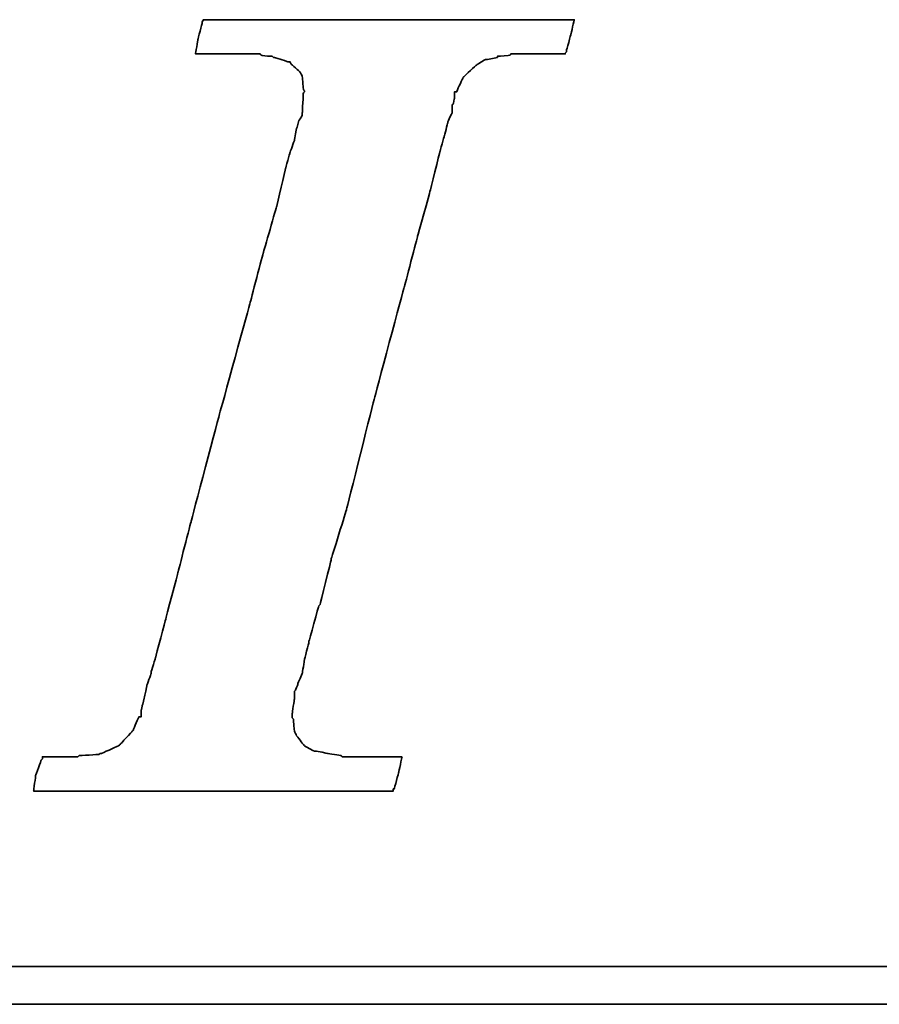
# Model space of a CAD drawing. Header units: millimetres. Extents: x 245 to 557, y 190 to 283.
# Tile 33 of 53: x 479.19 to 481.15, y 219.26 to 221.5. Entities that reach past the tile are written whole.
import ezdxf

# ---------------------------------------------------------------- set-up
doc = ezdxf.new("R2010")
doc.units = ezdxf.units.MM
doc.layers.add('DIM', color=4, linetype='Continuous')
doc.layers.add('layer 1', color=7, linetype='Continuous')

# ---------------------------------------------------------------- blocks, each defined once
blk = doc.blocks.new('TBI MOTION logo(完整正式版)')
at = {"layer": 'layer 1', "color": 22, "lineweight": 35}
for points, knots in [([(-40.59125, -7.94375), (-40.59125, -7.94375), (-40.97375, -7.94375), (-40.97375, -7.94375), (-40.97375, -7.94375), (-40.97375, -7.94375), (-41.38125, -7.94375), (-41.38125, -7.94375), (-41.38125, -7.94375), (-41.38125, -7.94375), (-41.54875, -7.94375), (-41.54875, -7.94375), (-41.54875, -7.94375), (-41.54875, -7.94375), (-41.59875, -7.94375), (-41.59875, -7.94375), (-41.59875, -7.94375), (-41.59875, -7.94375), (-41.88375, -7.94375), (-41.88375, -7.94375), (-41.88375, -7.94375), (-41.88375, -7.94375), (-41.90875, -7.91875), (-41.90875, -7.91875), (-41.90875, -7.91875), (-41.90875, -7.91875), (-42.19875, -7.87125), (-42.19875, -7.87125), (-42.19875, -7.87125), (-42.19875, -7.87125), (-42.43875, -7.82375), (-42.43875, -7.82375), (-42.43875, -7.82375), (-42.43875, -7.82375), (-42.45875, -7.82375), (-42.45875, -7.82375), (-42.45875, -7.82375), (-42.45875, -7.82375), (-42.48625, -7.82375), (-42.48625, -7.82375), (-42.48625, -7.82375), (-42.48625, -7.82375), (-42.67625, -7.72375), (-42.67625, -7.72375), (-42.67625, -7.72375), (-42.67625, -7.72375), (-42.70125, -7.70375), (-42.70125, -7.70375), (-42.70125, -7.70375), (-42.70125, -7.70375), (-42.72375, -7.67875), (-42.72375, -7.67875), (-42.72375, -7.67875), (-42.72375, -7.67875), (-42.86875, -7.48875), (-42.86875, -7.48875), (-42.86875, -7.48875), (-42.86875, -7.48875), (-42.89375, -7.43875), (-42.89375, -7.43875), (-42.89375, -7.43875), (-42.89375, -7.43875), (-42.91875, -7.38875), (-42.91875, -7.38875), (-42.91875, -7.38875), (-42.91875, -7.38875), (-42.93875, -7.12875), (-42.93875, -7.12875), (-42.93875, -7.12875), (-42.93875, -7.12875), (-42.96375, -7.10375), (-42.96375, -7.10375), (-42.96375, -7.10375), (-42.96375, -7.10375), (-42.96375, -7.05375), (-42.96375, -7.05375), (-42.96375, -7.05375), (-42.96375, -7.05375), (-42.96375, -7.00875), (-42.96375, -7.00875), (-42.96375, -7.00875), (-42.96375, -7.00875), (-42.91875, -6.69625), (-42.91875, -6.69625), (-42.91875, -6.69625), (-42.91875, -6.69625), (-42.91875, -6.62375), (-42.91875, -6.62375), (-42.91875, -6.62375), (-42.91875, -6.62375), (-42.91875, -6.59625), (-42.91875, -6.59625), (-42.91875, -6.59625), (-42.91875, -6.59625), (-42.91875, -6.57375), (-42.91875, -6.57375), (-42.91875, -6.57375), (-42.91875, -6.57375), (-42.91875, -6.52875), (-42.91875, -6.52875), (-42.91875, -6.52875), (-42.91875, -6.52875), (-42.89375, -6.50375), (-42.89375, -6.50375), (-42.89375, -6.50375), (-42.89375, -6.50375), (-42.84375, -6.38375), (-42.84375, -6.38375), (-42.84375, -6.38375), (-42.84375, -6.38375), (-42.84375, -6.35875), (-42.84375, -6.35875), (-42.84375, -6.35875), (-42.84375, -6.35875), (-42.74625, -6.14375), (-42.74625, -6.14375), (-42.74625, -6.14375), (-42.74625, -6.14375), (-42.70125, -5.85375), (-42.70125, -5.85375), (-42.70125, -5.85375), (-42.70125, -5.85375), (-42.60375, -5.47125), (-42.60375, -5.47125), (-42.60375, -5.47125), (-42.60375, -5.47125), (-42.60375, -5.44875), (-42.60375, -5.44875), (-42.60375, -5.44875), (-42.60375, -5.44875), (-42.38875, -4.67875), (-42.38875, -4.67875), (-42.38875, -4.67875), (-42.38875, -4.67875), (-42.36375, -4.65375), (-42.36375, -4.65375), (-42.36375, -4.65375), (-42.36375, -4.65375), (-42.12375, -3.69625), (-42.12375, -3.69625), (-42.12375, -3.69625), (-42.12375, -3.69625), (-42.12375, -3.67374), (-42.12375, -3.67374), (-42.12375, -3.67374), (-42.12375, -3.67374), (-41.78875, -2.59374), (-41.78875, -2.59374), (-41.78875, -2.59374), (-41.78875, -2.59374), (-41.18875, -0.19375), (-41.18875, -0.19375), (-41.18875, -0.19375), (-41.18875, -0.19375), (-40.54375, 2.20624), (-40.54375, 2.20624), (-40.54375, 2.20624), (-40.54375, 2.20624), (-40.25375, 3.30875), (-40.25375, 3.30875), (-40.25375, 3.30875), (-40.25375, 3.30875), (-39.98875, 4.27125), (-39.98875, 4.27125), (-39.98875, 4.27125), (-39.98875, 4.27125), (-39.77375, 5.13125), (-39.77375, 5.13125), (-39.77375, 5.13125), (-39.77375, 5.13125), (-39.67875, 5.47125), (-39.67875, 5.47125), (-39.67875, 5.47125), (-39.67875, 5.47125), (-39.60375, 5.75625), (-39.60375, 5.75625), (-39.60375, 5.75625), (-39.60375, 5.75625), (-39.60375, 5.78125), (-39.60375, 5.78125), (-39.60375, 5.78125), (-39.60375, 5.78125), (-39.50875, 5.97125), (-39.50875, 5.97125), (-39.50875, 5.97125), (-39.50875, 5.97125), (-39.50875, 6.13875), (-39.50875, 6.13875), (-39.50875, 6.13875), (-39.50875, 6.13875), (-39.48625, 6.16625), (-39.48625, 6.16625), (-39.48625, 6.16625), (-39.48625, 6.16625), (-39.46125, 6.28625), (-39.46125, 6.28625), (-39.46125, 6.28625), (-39.46125, 6.28625), (-39.46125, 6.42625), (-39.46125, 6.42625), (-39.46125, 6.42625), (-39.46125, 6.42625), (-39.41375, 6.42625), (-39.41375, 6.42625), (-39.41375, 6.42625), (-39.41375, 6.42625), (-39.29375, 6.69125), (-39.29375, 6.69125), (-39.29375, 6.69125), (-39.29375, 6.69125), (-39.26875, 6.74125), (-39.26875, 6.74125), (-39.26875, 6.74125), (-39.26875, 6.74125), (-39.24375, 6.76625), (-39.24375, 6.76625), (-39.24375, 6.76625), (-39.24375, 6.76625), (-38.98375, 7.00624), (-38.98375, 7.00624), (-38.98375, 7.00624), (-38.98375, 7.00624), (-38.95625, 7.02624), (-38.95625, 7.02624), (-38.95625, 7.02624), (-38.95625, 7.02624), (-38.78875, 7.12624), (-38.78875, 7.12624), (-38.78875, 7.12624), (-38.78875, 7.12624), (-38.76375, 7.12624), (-38.76375, 7.12624), (-38.76375, 7.12624), (-38.76375, 7.12624), (-38.74375, 7.12624), (-38.74375, 7.12624), (-38.74375, 7.12624), (-38.74375, 7.12624), (-38.52875, 7.17125), (-38.52875, 7.17125), (-38.52875, 7.17125), (-38.52875, 7.17125), (-38.52875, 7.19624), (-38.52875, 7.19624), (-38.52875, 7.19624), (-38.52875, 7.19624), (-38.50375, 7.19624), (-38.50375, 7.19624), (-38.50375, 7.19624), (-38.50375, 7.19624), (-38.26125, 7.21875), (-38.26125, 7.21875), (-38.26125, 7.21875), (-38.26125, 7.21875), (-38.23875, 7.24624), (-38.23875, 7.24624), (-38.23875, 7.24624), (-38.23875, 7.24624), (-38.21625, 7.24624), (-38.21625, 7.24624), (-38.21625, 7.24624), (-38.21625, 7.24624), (-38.18875, 7.24624), (-38.18875, 7.24624), (-38.18875, 7.24624), (-38.18875, 7.24624), (-37.90375, 7.24624), (-37.90375, 7.24624), (-37.90375, 7.24624), (-37.90375, 7.24624), (-37.85375, 7.24624), (-37.85375, 7.24624), (-37.85375, 7.24624), (-37.85375, 7.24624), (-37.75875, 7.24624), (-37.75875, 7.24624), (-37.75875, 7.24624), (-37.75875, 7.24624), (-37.42375, 7.24624), (-37.42375, 7.24624), (-37.42375, 7.24624), (-37.42375, 7.24624), (-37.08875, 7.24624), (-37.08875, 7.24624), (-37.08875, 7.24624), (-37.08875, 7.24624), (-37.06375, 7.24624), (-37.06375, 7.24624), (-37.06375, 7.24624), (-37.06375, 7.24624), (-37.06375, 7.26624), (-37.06375, 7.26624), (-37.06375, 7.26624), (-37.06375, 7.26624), (-37.03875, 7.29125), (-37.03875, 7.29125), (-37.03875, 7.29125), (-37.03875, 7.29125), (-37.03875, 7.31625), (-37.03875, 7.31625), (-37.03875, 7.31625), (-37.03875, 7.31625), (-36.94125, 7.67625), (-36.94125, 7.67625), (-36.94125, 7.67625), (-36.94125, 7.67625), (-36.86875, 7.98625), (-36.86875, 7.98625), (-36.86875, 7.98625), (-36.86875, 7.98625), (-36.98875, 7.98625), (-36.98875, 7.98625), (-36.98875, 7.98625), (-36.98875, 7.98625), (-37.42375, 7.98625), (-37.42375, 7.98625), (-37.42375, 7.98625), (-37.42375, 7.98625), (-37.94875, 7.98625), (-37.94875, 7.98625), (-37.94875, 7.98625), (-37.94875, 7.98625), (-38.57375, 7.98625), (-38.57375, 7.98625), (-38.57375, 7.98625), (-38.57375, 7.98625), (-39.29375, 7.98625), (-39.29375, 7.98625), (-39.29375, 7.98625), (-39.29375, 7.98625), (-40.82875, 7.98625), (-40.82875, 7.98625), (-40.82875, 7.98625), (-40.82875, 7.98625), (-42.36375, 7.98625), (-42.36375, 7.98625), (-42.36375, 7.98625), (-42.36375, 7.98625), (-43.08375, 7.98625), (-43.08375, 7.98625), (-43.08375, 7.98625), (-43.08375, 7.98625), (-43.70875, 7.98625), (-43.70875, 7.98625), (-43.70875, 7.98625), (-43.70875, 7.98625), (-44.23375, 7.98625), (-44.23375, 7.98625), (-44.23375, 7.98625), (-44.23375, 7.98625), (-44.66875, 7.98625), (-44.66875, 7.98625), (-44.66875, 7.98625), (-44.66875, 7.98625), (-44.88375, 7.98625), (-44.88375, 7.98625), (-44.88375, 7.98625), (-44.88375, 7.98625), (-44.90875, 7.94125), (-44.90875, 7.94125), (-44.90875, 7.94125), (-44.90875, 7.94125), (-44.90875, 7.91625), (-44.90875, 7.91625), (-44.90875, 7.91625), (-44.90875, 7.91625), (-45.00375, 7.55625), (-45.00375, 7.55625), (-45.00375, 7.55625), (-45.00375, 7.55625), (-45.05375, 7.24624), (-45.05375, 7.24624), (-45.05375, 7.24624), (-45.05375, 7.24624), (-44.61875, 7.24624), (-44.61875, 7.24624), (-44.61875, 7.24624), (-44.61875, 7.24624), (-44.11375, 7.24624), (-44.11375, 7.24624), (-44.11375, 7.24624), (-44.11375, 7.24624), (-43.99375, 7.24624), (-43.99375, 7.24624), (-43.99375, 7.24624), (-43.99375, 7.24624), (-43.94625, 7.24624), (-43.94625, 7.24624), (-43.94625, 7.24624), (-43.94625, 7.24624), (-43.92374, 7.24624), (-43.92374, 7.24624), (-43.92374, 7.24624), (-43.92374, 7.24624), (-43.65875, 7.24624), (-43.65875, 7.24624), (-43.65875, 7.24624), (-43.65875, 7.24624), (-43.63875, 7.21875), (-43.63875, 7.21875), (-43.63875, 7.21875), (-43.63875, 7.21875), (-43.46875, 7.19624), (-43.46875, 7.19624), (-43.46875, 7.19624), (-43.46875, 7.19624), (-43.39875, 7.19624), (-43.39875, 7.19624), (-43.39875, 7.19624), (-43.39875, 7.19624), (-43.37125, 7.17125), (-43.37125, 7.17125), (-43.37125, 7.17125), (-43.37125, 7.17125), (-43.34875, 7.17125), (-43.34875, 7.17125), (-43.34875, 7.17125), (-43.34875, 7.17125), (-43.20375, 7.12624), (-43.20375, 7.12624), (-43.20375, 7.12624), (-43.20375, 7.12624), (-43.05875, 7.07624), (-43.05875, 7.07624), (-43.05875, 7.07624), (-43.05875, 7.07624), (-43.01375, 7.07624), (-43.01375, 7.07624), (-43.01375, 7.07624), (-43.01375, 7.07624), (-42.98875, 7.02624), (-42.98875, 7.02624), (-42.98875, 7.02624), (-42.98875, 7.02624), (-42.79875, 6.86125), (-42.79875, 6.86125), (-42.79875, 6.86125), (-42.79875, 6.86125), (-42.77375, 6.81125), (-42.77375, 6.81125), (-42.77375, 6.81125), (-42.77375, 6.81125), (-42.74625, 6.76625), (-42.74625, 6.76625), (-42.74625, 6.76625), (-42.74625, 6.76625), (-42.72375, 6.47625), (-42.72375, 6.47625), (-42.72375, 6.47625), (-42.72375, 6.47625), (-42.70125, 6.45124), (-42.70125, 6.45124), (-42.70125, 6.45124), (-42.70125, 6.45124), (-42.70125, 6.42625), (-42.70125, 6.42625), (-42.70125, 6.42625), (-42.70125, 6.42625), (-42.72375, 6.40625), (-42.72375, 6.40625), (-42.72375, 6.40625), (-42.72375, 6.40625), (-42.74625, 5.97125), (-42.74625, 5.97125), (-42.74625, 5.97125), (-42.74625, 5.97125), (-42.74625, 5.94625), (-42.74625, 5.94625), (-42.74625, 5.94625), (-42.74625, 5.94625), (-42.74625, 5.92625), (-42.74625, 5.92625), (-42.74625, 5.92625), (-42.74625, 5.92625), (-42.77375, 5.87625), (-42.77375, 5.87625), (-42.77375, 5.87625), (-42.77375, 5.87625), (-42.81875, 5.80625), (-42.81875, 5.80625), (-42.81875, 5.80625), (-42.81875, 5.80625), (-42.86875, 5.63625), (-42.86875, 5.63625), (-42.86875, 5.63625), (-42.86875, 5.63625), (-42.91875, 5.39625), (-42.91875, 5.39625), (-42.91875, 5.39625), (-42.91875, 5.39625), (-42.91875, 5.37124), (-42.91875, 5.37124), (-42.91875, 5.37124), (-42.91875, 5.37124), (-43.01375, 5.10874), (-43.01375, 5.10874), (-43.01375, 5.10874), (-43.01375, 5.10874), (-43.10875, 4.77124), (-43.10875, 4.77124), (-43.10875, 4.77124), (-43.10875, 4.77124), (-43.29875, 3.95625), (-43.29875, 3.95625), (-43.29875, 3.95625), (-43.29875, 3.95625), (-43.58875, 2.95125), (-43.58875, 2.95125), (-43.58875, 2.95125), (-43.58875, 2.95125), (-43.87375, 1.87125), (-43.87375, 1.87125), (-43.87375, 1.87125), (-43.87375, 1.87125), (-44.52625, -0.50374), (-44.52625, -0.50374), (-44.52625, -0.50374), (-44.52625, -0.50374), (-45.14875, -2.85375), (-45.14875, -2.85375), (-45.14875, -2.85375), (-45.14875, -2.85375), (-45.43375, -3.95875), (-45.43375, -3.95875), (-45.43375, -3.95875), (-45.43375, -3.95875), (-45.69875, -4.96875), (-45.69875, -4.96875), (-45.69875, -4.96875), (-45.69875, -4.96875), (-45.91375, -5.78375), (-45.91375, -5.78375), (-45.91375, -5.78375), (-45.91375, -5.78375), (-46.01375, -6.11875), (-46.01375, -6.11875), (-46.01375, -6.11875), (-46.01375, -6.11875), (-46.01375, -6.14375), (-46.01375, -6.14375), (-46.01375, -6.14375), (-46.01375, -6.14375), (-46.10875, -6.40875), (-46.10875, -6.40875), (-46.10875, -6.40875), (-46.10875, -6.40875), (-46.15375, -6.64875), (-46.15375, -6.64875), (-46.15375, -6.64875), (-46.15375, -6.64875), (-46.20375, -6.83875), (-46.20375, -6.83875), (-46.20375, -6.83875), (-46.20375, -6.83875), (-46.22875, -6.93375), (-46.22875, -6.93375), (-46.22875, -6.93375), (-46.22875, -6.93375), (-46.22875, -7.07875), (-46.22875, -7.07875), (-46.22875, -7.07875), (-46.22875, -7.07875), (-46.27375, -7.07875), (-46.27375, -7.07875), (-46.27375, -7.07875), (-46.27375, -7.07875), (-46.39375, -7.34375), (-46.39375, -7.34375), (-46.39375, -7.34375), (-46.39375, -7.34375), (-46.39375, -7.36875), (-46.39375, -7.36875), (-46.39375, -7.36875), (-46.39375, -7.36875), (-46.42125, -7.38875), (-46.42125, -7.38875), (-46.42125, -7.38875), (-46.42125, -7.38875), (-46.68375, -7.67875), (-46.68375, -7.67875), (-46.68375, -7.67875), (-46.68375, -7.67875), (-46.70875, -7.70375), (-46.70875, -7.70375), (-46.70875, -7.70375), (-46.70875, -7.70375), (-46.75375, -7.72375), (-46.75375, -7.72375), (-46.75375, -7.72375), (-46.75375, -7.72375), (-47.08875, -7.87125), (-47.08875, -7.87125), (-47.08875, -7.87125), (-47.08875, -7.87125), (-47.11625, -7.87125), (-47.11625, -7.87125), (-47.11625, -7.87125), (-47.11625, -7.87125), (-47.13875, -7.89375), (-47.13875, -7.89375), (-47.13875, -7.89375), (-47.13875, -7.89375), (-47.56875, -7.91875), (-47.56875, -7.91875), (-47.56875, -7.91875), (-47.56875, -7.91875), (-47.59625, -7.94375), (-47.59625, -7.94375), (-47.59625, -7.94375), (-47.59625, -7.94375), (-47.64375, -7.94375), (-47.64375, -7.94375), (-47.64375, -7.94375), (-47.64375, -7.94375), (-47.73625, -7.94375), (-47.73625, -7.94375), (-47.73625, -7.94375), (-47.73625, -7.94375), (-48.07375, -7.94375), (-48.07375, -7.94375), (-48.07375, -7.94375), (-48.07375, -7.94375), (-48.36125, -7.94375), (-48.36125, -7.94375), (-48.36125, -7.94375), (-48.36125, -7.94375), (-48.36125, -7.96625), (-48.36125, -7.96625), (-48.36125, -7.96625), (-48.36125, -7.96625), (-48.36125, -7.99125), (-48.36125, -7.99125), (-48.36125, -7.99125), (-48.36125, -7.99125), (-48.38875, -8.01375), (-48.38875, -8.01375), (-48.38875, -8.01375), (-48.38875, -8.01375), (-48.50875, -8.34875), (-48.50875, -8.34875), (-48.50875, -8.34875), (-48.50875, -8.34875), (-48.55375, -8.68625), (-48.55375, -8.68625), (-48.55375, -8.68625), (-48.55375, -8.68625), (-48.45875, -8.68625), (-48.45875, -8.68625), (-48.45875, -8.68625), (-48.45875, -8.68625), (-48.07375, -8.68625), (-48.07375, -8.68625), (-48.07375, -8.68625), (-48.07375, -8.68625), (-47.52375, -8.68625), (-47.52375, -8.68625), (-47.52375, -8.68625), (-47.52375, -8.68625), (-46.92375, -8.68625), (-46.92375, -8.68625), (-46.92375, -8.68625), (-46.92375, -8.68625), (-46.25375, -8.68625), (-46.25375, -8.68625), (-46.25375, -8.68625), (-46.25375, -8.68625), (-46.20375, -8.68625), (-46.20375, -8.68625), (-46.20375, -8.68625), (-46.20375, -8.68625), (-44.71375, -8.68625), (-44.71375, -8.68625), (-44.71375, -8.68625), (-44.71375, -8.68625), (-43.22875, -8.68625), (-43.22875, -8.68625), (-43.22875, -8.68625), (-43.22875, -8.68625), (-42.55875, -8.68625), (-42.55875, -8.68625), (-42.55875, -8.68625), (-42.55875, -8.68625), (-42.50875, -8.68625), (-42.50875, -8.68625), (-42.50875, -8.68625), (-42.50875, -8.68625), (-41.93375, -8.68625), (-41.93375, -8.68625), (-41.93375, -8.68625), (-41.93375, -8.68625), (-41.38125, -8.68625), (-41.38125, -8.68625), (-41.38125, -8.68625), (-41.38125, -8.68625), (-40.97375, -8.68625), (-40.97375, -8.68625), (-40.97375, -8.68625), (-40.97375, -8.68625), (-40.78125, -8.68625), (-40.78125, -8.68625), (-40.78125, -8.68625), (-40.78125, -8.68625), (-40.78125, -8.63875), (-40.78125, -8.63875), (-40.78125, -8.63875), (-40.78125, -8.63875), (-40.75875, -8.63875), (-40.75875, -8.63875), (-40.75875, -8.63875), (-40.75875, -8.63875), (-40.66375, -8.27875), (-40.66375, -8.27875), (-40.66375, -8.27875), (-40.66375, -8.27875), (-40.59125, -7.94375), (-40.59125, -7.94375)], [0, 0, 0, 0, 0.00558659, 0.00558659, 0.00558659, 0.0055866, 0.01117318, 0.01117318, 0.01117318, 0.01117319, 0.01675978, 0.01675978, 0.01675978, 0.01675979, 0.02234637, 0.02234637, 0.02234637, 0.02234638, 0.02793296, 0.02793296, 0.02793296, 0.02793297, 0.03351955, 0.03351955, 0.03351955, 0.03351956, 0.03910615, 0.03910615, 0.03910615, 0.03910616, 0.04469274, 0.04469274, 0.04469274, 0.04469275, 0.05027933, 0.05027933, 0.05027933, 0.05027934, 0.05586592, 0.05586592, 0.05586592, 0.05586593, 0.06145251, 0.06145251, 0.06145251, 0.06145252, 0.06703911, 0.06703911, 0.06703911, 0.06703912, 0.0726257, 0.0726257, 0.0726257, 0.07262571, 0.07821229, 0.07821229, 0.07821229, 0.0782123, 0.08379888, 0.08379888, 0.08379888, 0.08379889, 0.08938547, 0.08938547, 0.08938547, 0.08938548, 0.09497207, 0.09497207, 0.09497207, 0.09497208, 0.10055866, 0.10055866, 0.10055866, 0.10055867, 0.10614525, 0.10614525, 0.10614525, 0.10614526, 0.11173184, 0.11173184, 0.11173184, 0.11173185, 0.11731844, 0.11731844, 0.11731844, 0.11731845, 0.12290503, 0.12290503, 0.12290503, 0.12290504, 0.12849162, 0.12849162, 0.12849162, 0.12849163, 0.13407821, 0.13407821, 0.13407821, 0.13407822, 0.1396648, 0.1396648, 0.1396648, 0.13966481, 0.1452514, 0.1452514, 0.1452514, 0.14525141, 0.15083799, 0.15083799, 0.15083799, 0.150838, 0.15642458, 0.15642458, 0.15642458, 0.15642459, 0.16201117, 0.16201117, 0.16201117, 0.16201118, 0.16759777, 0.16759777, 0.16759777, 0.16759778, 0.17318436, 0.17318436, 0.17318436, 0.17318437, 0.17877095, 0.17877095, 0.17877095, 0.17877096, 0.18435754, 0.18435754, 0.18435754, 0.18435755, 0.18994413, 0.18994413, 0.18994413, 0.18994414, 0.19553073, 0.19553073, 0.19553073, 0.19553074, 0.20111732, 0.20111732, 0.20111732, 0.20111733, 0.20670391, 0.20670391, 0.20670391, 0.20670392, 0.2122905, 0.2122905, 0.2122905, 0.21229051, 0.21787709, 0.21787709, 0.21787709, 0.2178771, 0.22346369, 0.22346369, 0.22346369, 0.2234637, 0.22905028, 0.22905028, 0.22905028, 0.22905029, 0.23463687, 0.23463687, 0.23463687, 0.23463688, 0.24022346, 0.24022346, 0.24022346, 0.24022347, 0.24581006, 0.24581006, 0.24581006, 0.24581007, 0.25139665, 0.25139665, 0.25139665, 0.25139666, 0.25698324, 0.25698324, 0.25698324, 0.25698325, 0.26256983, 0.26256983, 0.26256983, 0.26256984, 0.26815642, 0.26815642, 0.26815642, 0.26815643, 0.27374302, 0.27374302, 0.27374302, 0.27374303, 0.27932961, 0.27932961, 0.27932961, 0.27932962, 0.2849162, 0.2849162, 0.2849162, 0.28491621, 0.29050279, 0.29050279, 0.29050279, 0.2905028, 0.29608939, 0.29608939, 0.29608939, 0.2960894, 0.30167598, 0.30167598, 0.30167598, 0.30167599, 0.30726257, 0.30726257, 0.30726257, 0.30726258, 0.31284916, 0.31284916, 0.31284916, 0.31284917, 0.31843575, 0.31843575, 0.31843575, 0.31843576, 0.32402235, 0.32402235, 0.32402235, 0.32402236, 0.32960894, 0.32960894, 0.32960894, 0.32960895, 0.33519553, 0.33519553, 0.33519553, 0.33519554, 0.34078212, 0.34078212, 0.34078212, 0.34078213, 0.34636872, 0.34636872, 0.34636872, 0.34636873, 0.35195531, 0.35195531, 0.35195531, 0.35195532, 0.3575419, 0.3575419, 0.3575419, 0.35754191, 0.36312849, 0.36312849, 0.36312849, 0.3631285, 0.36871508, 0.36871508, 0.36871508, 0.36871509, 0.37430168, 0.37430168, 0.37430168, 0.37430169, 0.37988827, 0.37988827, 0.37988827, 0.37988828, 0.38547486, 0.38547486, 0.38547486, 0.38547487, 0.39106145, 0.39106145, 0.39106145, 0.39106146, 0.39664804, 0.39664804, 0.39664804, 0.39664805, 0.40223464, 0.40223464, 0.40223464, 0.40223465, 0.40782123, 0.40782123, 0.40782123, 0.40782124, 0.41340782, 0.41340782, 0.41340782, 0.41340783, 0.41899441, 0.41899441, 0.41899441, 0.41899442, 0.42458101, 0.42458101, 0.42458101, 0.42458102, 0.4301676, 0.4301676, 0.4301676, 0.43016761, 0.43575419, 0.43575419, 0.43575419, 0.4357542, 0.44134078, 0.44134078, 0.44134078, 0.44134079, 0.44692737, 0.44692737, 0.44692737, 0.44692738, 0.45251397, 0.45251397, 0.45251397, 0.45251398, 0.45810056, 0.45810056, 0.45810056, 0.45810057, 0.46368715, 0.46368715, 0.46368715, 0.46368716, 0.46927374, 0.46927374, 0.46927374, 0.46927375, 0.47486034, 0.47486034, 0.47486034, 0.47486035, 0.48044693, 0.48044693, 0.48044693, 0.48044694, 0.48603352, 0.48603352, 0.48603352, 0.48603353, 0.49162011, 0.49162011, 0.49162011, 0.49162012, 0.4972067, 0.4972067, 0.4972067, 0.49720671, 0.5027933, 0.5027933, 0.5027933, 0.50279331, 0.50837989, 0.50837989, 0.50837989, 0.5083799, 0.51396648, 0.51396648, 0.51396648, 0.51396649, 0.51955307, 0.51955307, 0.51955307, 0.51955308, 0.52513966, 0.52513966, 0.52513966, 0.52513967, 0.53072626, 0.53072626, 0.53072626, 0.53072627, 0.53631285, 0.53631285, 0.53631285, 0.53631286, 0.54189944, 0.54189944, 0.54189944, 0.54189945, 0.54748603, 0.54748603, 0.54748603, 0.54748604, 0.55307263, 0.55307263, 0.55307263, 0.55307264, 0.55865922, 0.55865922, 0.55865922, 0.55865923, 0.56424581, 0.56424581, 0.56424581, 0.56424582, 0.5698324, 0.5698324, 0.5698324, 0.56983241, 0.57541899, 0.57541899, 0.57541899, 0.575419, 0.58100559, 0.58100559, 0.58100559, 0.5810056, 0.58659218, 0.58659218, 0.58659218, 0.58659219, 0.59217877, 0.59217877, 0.59217877, 0.59217878, 0.59776536, 0.59776536, 0.59776536, 0.59776537, 0.60335196, 0.60335196, 0.60335196, 0.60335197, 0.60893855, 0.60893855, 0.60893855, 0.60893856, 0.61452514, 0.61452514, 0.61452514, 0.61452515, 0.62011173, 0.62011173, 0.62011173, 0.62011174, 0.62569832, 0.62569832, 0.62569832, 0.62569833, 0.63128492, 0.63128492, 0.63128492, 0.63128493, 0.63687151, 0.63687151, 0.63687151, 0.63687152, 0.6424581, 0.6424581, 0.6424581, 0.64245811, 0.64804469, 0.64804469, 0.64804469, 0.6480447, 0.65363128, 0.65363128, 0.65363128, 0.65363129, 0.65921788, 0.65921788, 0.65921788, 0.65921789, 0.66480447, 0.66480447, 0.66480447, 0.66480448, 0.67039106, 0.67039106, 0.67039106, 0.67039107, 0.67597765, 0.67597765, 0.67597765, 0.67597766, 0.68156425, 0.68156425, 0.68156425, 0.68156426, 0.68715084, 0.68715084, 0.68715084, 0.68715085, 0.69273743, 0.69273743, 0.69273743, 0.69273744, 0.69832402, 0.69832402, 0.69832402, 0.69832403, 0.70391061, 0.70391061, 0.70391061, 0.70391062, 0.70949721, 0.70949721, 0.70949721, 0.70949722, 0.7150838, 0.7150838, 0.7150838, 0.71508381, 0.72067039, 0.72067039, 0.72067039, 0.7206704, 0.72625698, 0.72625698, 0.72625698, 0.72625699, 0.73184358, 0.73184358, 0.73184358, 0.73184359, 0.73743017, 0.73743017, 0.73743017, 0.73743018, 0.74301676, 0.74301676, 0.74301676, 0.74301677, 0.74860335, 0.74860335, 0.74860335, 0.74860336, 0.75418994, 0.75418994, 0.75418994, 0.75418995, 0.75977654, 0.75977654, 0.75977654, 0.75977655, 0.76536313, 0.76536313, 0.76536313, 0.76536314, 0.77094972, 0.77094972, 0.77094972, 0.77094973, 0.77653631, 0.77653631, 0.77653631, 0.77653632, 0.78212291, 0.78212291, 0.78212291, 0.78212292, 0.7877095, 0.7877095, 0.7877095, 0.78770951, 0.79329609, 0.79329609, 0.79329609, 0.7932961, 0.79888268, 0.79888268, 0.79888268, 0.79888269, 0.80446927, 0.80446927, 0.80446927, 0.80446928, 0.81005587, 0.81005587, 0.81005587, 0.81005588, 0.81564246, 0.81564246, 0.81564246, 0.81564247, 0.82122905, 0.82122905, 0.82122905, 0.82122906, 0.82681564, 0.82681564, 0.82681564, 0.82681565, 0.83240223, 0.83240223, 0.83240223, 0.83240224, 0.83798883, 0.83798883, 0.83798883, 0.83798884, 0.84357542, 0.84357542, 0.84357542, 0.84357543, 0.84916201, 0.84916201, 0.84916201, 0.84916202, 0.8547486, 0.8547486, 0.8547486, 0.85474861, 0.8603352, 0.8603352, 0.8603352, 0.86033521, 0.86592179, 0.86592179, 0.86592179, 0.8659218, 0.87150838, 0.87150838, 0.87150838, 0.87150839, 0.87709497, 0.87709497, 0.87709497, 0.87709498, 0.88268156, 0.88268156, 0.88268156, 0.88268157, 0.88826816, 0.88826816, 0.88826816, 0.88826817, 0.89385475, 0.89385475, 0.89385475, 0.89385476, 0.89944134, 0.89944134, 0.89944134, 0.89944135, 0.90502793, 0.90502793, 0.90502793, 0.90502794, 0.91061453, 0.91061453, 0.91061453, 0.91061454, 0.91620112, 0.91620112, 0.91620112, 0.91620113, 0.92178771, 0.92178771, 0.92178771, 0.92178772, 0.9273743, 0.9273743, 0.9273743, 0.92737431, 0.93296089, 0.93296089, 0.93296089, 0.9329609, 0.93854749, 0.93854749, 0.93854749, 0.9385475, 0.94413408, 0.94413408, 0.94413408, 0.94413409, 0.94972067, 0.94972067, 0.94972067, 0.94972068, 0.95530726, 0.95530726, 0.95530726, 0.95530727, 0.96089385, 0.96089385, 0.96089385, 0.96089386, 0.96648045, 0.96648045, 0.96648045, 0.96648046, 0.97206704, 0.97206704, 0.97206704, 0.97206705, 0.97765363, 0.97765363, 0.97765363, 0.97765364, 0.98324022, 0.98324022, 0.98324022, 0.98324023, 0.98882682, 0.98882682, 0.98882682, 0.98882683, 0.99441341, 0.99441341, 0.99441341, 0.99441342, 1, 1, 1, 1]), ([(75.90875, -9.47875), (75.90875, -9.47875), (75.90875, -12.28625), (75.90875, -12.28625), (75.90875, -12.28625), (75.90875, -12.28625), (75.90875, -12.47875), (75.90875, -12.47875), (75.90875, -12.47875), (75.90875, -12.47875), (75.71625, -12.47875), (75.71625, -12.47875), (75.71625, -12.47875), (75.71625, -12.47875), (-88.32875, -12.47875), (-88.32875, -12.47875), (-88.32875, -12.47875), (-88.32875, -12.47875), (-88.32875, -13.29375), (-88.32875, -13.29375), (-88.32875, -13.29375), (-88.32875, -13.29375), (82.89125, -13.29375), (82.89125, -13.29375), (82.89125, -13.29375), (82.89125, -13.29375), (75.90875, -9.47875), (75.90875, -9.47875)], [0, 0, 0, 0, 0.14285714, 0.14285714, 0.14285714, 0.14285715, 0.28571429, 0.28571429, 0.28571429, 0.2857143, 0.42857143, 0.42857143, 0.42857143, 0.42857144, 0.57142857, 0.57142857, 0.57142857, 0.57142858, 0.71428571, 0.71428571, 0.71428571, 0.71428572, 0.85714286, 0.85714286, 0.85714286, 0.85714287, 1, 1, 1, 1])]:
    blk.add_open_spline(points, degree=3, knots=knots, dxfattribs=at)

msp = doc.modelspace()

# ---------------------------------------------------------------- block references
at = {"layer": 'DIM', "color": 0, "xscale": 0.1054262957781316, "yscale": 0.1054262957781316, "zscale": 0.1054262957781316}
msp.add_blockref('TBI MOTION logo(完整正式版)', (484.3439, 220.6577), dxfattribs=at)

doc.saveas('drawing.dxf')
